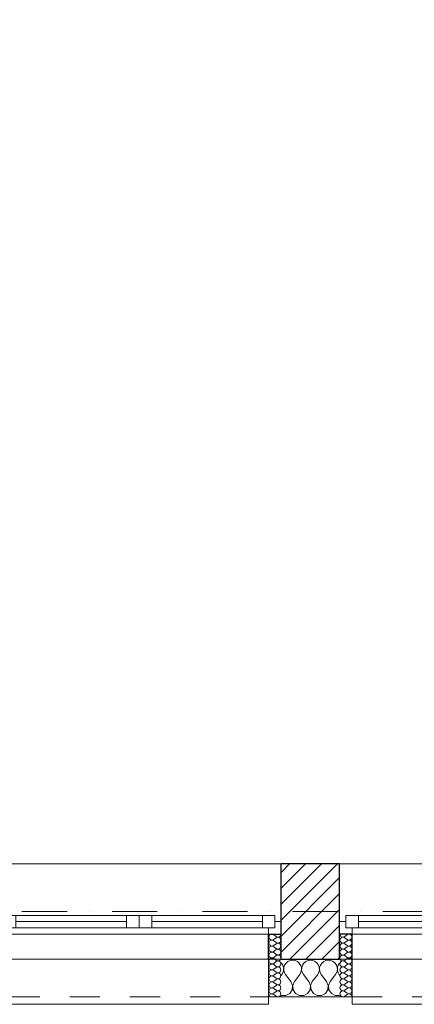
# Model space of a CAD drawing. Header units: millimetres. Extents: x 172139 to 266886, y 89395 to 138225.
# Tile 38 of 94: x 205267 to 206843, y 106825 to 110754. Entities that reach past the tile are written whole.
import ezdxf

# ---------------------------------------------------------------- set-up
doc = ezdxf.new("R2010")
doc.units = ezdxf.units.MM
doc.header["$MEASUREMENT"] = 0
doc.linetypes.add('Kropki i Kreski', pattern=[360, 180, -90, 0, -90])
doc.linetypes.add('Przerywana', pattern=[240, 120, -120])
for name, color, linetype in [('Konstrukcja - Siatki mod', 7, 'Continuous'), ('KR_INW', 7, 'Continuous'), ('NAPIS_SODON', 7, 'Continuous'), ('Okna ArchiCADa', 7, 'Continuous')]:
    doc.layers.add(name, color=color, linetype=linetype)
doc.layers.add('Konstrukcja - Siatki mod_Nr_pióra__48', color=7, linetype='Continuous', lineweight=15, true_color=0xa80f02)
doc.layers.add('KR_INW_Nr_pióra__102', color=7, linetype='Continuous', lineweight=5, true_color=0xcccccc)
for name, color, linetype, lineweight in [('KR_INW_Nr_pióra__101', 252, 'Continuous', 5), ('KR_INW_Nr_pióra__27', 7, 'Continuous', 25), ('KR_INW_Nr_pióra__47', 7, 'Continuous', 15), ('NAPIS_SODON_Nr_pióra__1', 7, 'Continuous', 13), ('Okna ArchiCADa_Nr_pióra__1', 7, 'Continuous', 13), ('Okna ArchiCADa_Nr_pióra__27', 7, 'Continuous', 25)]:
    doc.layers.add(name, color=color, linetype=linetype, lineweight=lineweight)

# ---------------------------------------------------------------- blocks, each defined once
blk = doc.blocks.new('Strop_1', base_point=(179225, 121523.3))
at = {"layer": 'NAPIS_SODON_Nr_pióra__1', "linetype": 'Continuous', "flags": 128}
blk.add_lwpolyline([(179225, 121523.3), (179225.9, 107003.8), (250898.3, 107008.3), (250897.4, 121527.8)], close=True, dxfattribs=at)
blk = doc.blocks.new('*X159')
at = {"layer": 'KR_INW_Nr_pióra__102', "linetype": 'Continuous'}
for p, q in [((206312.1, 106989.9), (206311.2, 106990.7)), ((206317.7, 106981.8), (206312.1, 106989.9)), ((206320.8, 106972.5), (206317.7, 106981.8)), ((206321.3, 106962.6), (206320.8, 106972.5)), ((206322.1, 106972.5), (206321.6, 106962.6)), ((206325.2, 106981.8), (206322.1, 106972.5)), ((206330.8, 106989.9), (206325.2, 106981.8)), ((206338.4, 106996.2), (206330.8, 106989.9)), ((206347.4, 107000.2), (206338.4, 106996.2)), ((206357.1, 107001.6), (206347.4, 107000.2)), ((206366.9, 107000.2), (206357.1, 107001.6)), ((206375.9, 106996.2), (206366.9, 107000.2)), ((206383.5, 106989.9), (206375.9, 106996.2)), ((206389.1, 106981.8), (206383.5, 106989.9)), ((206392.2, 106972.5), (206389.1, 106981.8)), ((206392.7, 106962.6), (206392.2, 106972.5)), ((206393.5, 106972.5), (206393, 106962.6)), ((206396.6, 106981.8), (206393.5, 106972.5)), ((206402.2, 106989.9), (206396.6, 106981.8)), ((206409.8, 106996.2), (206402.2, 106989.9)), ((206418.8, 107000.2), (206409.8, 106996.2)), ((206428.6, 107001.6), (206418.8, 107000.2)), ((206438.3, 107000.2), (206428.6, 107001.6)), ((206447.3, 106996.2), (206438.3, 107000.2)), ((206454.9, 106989.9), (206447.3, 106996.2)), ((206460.5, 106981.8), (206454.9, 106989.9)), ((206463.7, 106972.5), (206460.5, 106981.8)), ((206464.1, 106962.6), (206463.7, 106972.5)), ((206464.9, 106972.5), (206464.4, 106962.6)), ((206468.1, 106981.8), (206464.9, 106972.5)), ((206473.6, 106989.9), (206468.1, 106981.8)), ((206481.2, 106996.2), (206473.6, 106989.9)), ((206490.2, 107000.2), (206481.2, 106996.2)), ((206500, 107001.6), (206490.2, 107000.2)), ((206509.8, 107000.2), (206500, 107001.6)), ((206518.8, 106996.2), (206509.8, 107000.2)), ((206526.4, 106989.9), (206518.8, 106996.2)), ((206531.9, 106981.8), (206526.4, 106989.9)), ((206535.1, 106972.5), (206531.9, 106981.8)), ((206535.6, 106962.6), (206535.1, 106972.5)), ((206536.3, 106972.5), (206535.9, 106962.6)), ((206539.5, 106981.8), (206536.3, 106972.5)), ((206544.8, 106989.5), (206539.5, 106981.8)), ((206311.2, 106940.3), (206314.3, 106944.4)), ((206314.3, 106944.4), (206319.1, 106953.1)), ((206319.1, 106953.1), (206321.3, 106962.6)), ((206321.6, 106962.6), (206323.8, 106953.1)), ((206323.8, 106953.1), (206328.6, 106944.4)), ((206350, 106915.9), (206328.6, 106944.4)), ((206364.3, 106915.9), (206385.7, 106944.4)), ((206385.7, 106944.4), (206390.5, 106953.1)), ((206390.5, 106953.1), (206392.7, 106962.6)), ((206393, 106962.6), (206395.2, 106953.1)), ((206395.2, 106953.1), (206400, 106944.4)), ((206421.4, 106915.9), (206400, 106944.4)), ((206435.7, 106915.9), (206457.1, 106944.4)), ((206457.1, 106944.4), (206461.9, 106953.1)), ((206461.9, 106953.1), (206464.1, 106962.6)), ((206464.4, 106962.6), (206466.7, 106953.1)), ((206466.7, 106953.1), (206471.4, 106944.4)), ((206492.9, 106915.9), (206471.4, 106944.4)), ((206507.1, 106915.9), (206528.6, 106944.4)), ((206528.6, 106944.4), (206533.3, 106953.1)), ((206533.3, 106953.1), (206535.6, 106962.6)), ((206535.9, 106962.6), (206538.1, 106953.1)), ((206538.1, 106953.1), (206542.9, 106944.4)), ((206544.8, 106941.9), (206542.9, 106944.4)), ((206356.7, 106899.8), (206350, 106915.9)), ((206355.1, 106882.5), (206356.7, 106899.8)), ((206364.3, 106915.9), (206357.6, 106899.8)), ((206357.6, 106899.8), (206359.2, 106882.5)), ((206428.2, 106899.8), (206421.4, 106915.9)), ((206426.5, 106882.5), (206428.2, 106899.8)), ((206435.7, 106915.9), (206429, 106899.8)), ((206429, 106899.8), (206430.6, 106882.5)), ((206499.6, 106899.8), (206492.9, 106915.9)), ((206497.9, 106882.5), (206499.6, 106899.8)), ((206507.1, 106915.9), (206500.4, 106899.8)), ((206500.4, 106899.8), (206502.1, 106882.5)), ((206311.2, 106860.6), (206312.7, 106859.8)), ((206312.7, 106859.8), (206330.1, 106859.8)), ((206330.1, 106859.8), (206345.5, 106868)), ((206345.5, 106868), (206355.1, 106882.5)), ((206359.2, 106882.5), (206368.8, 106868)), ((206368.8, 106868), (206384.2, 106859.8)), ((206384.2, 106859.8), (206401.6, 106859.8)), ((206401.6, 106859.8), (206416.9, 106868)), ((206416.9, 106868), (206426.5, 106882.5)), ((206430.6, 106882.5), (206440.3, 106868)), ((206440.3, 106868), (206455.6, 106859.8)), ((206455.6, 106859.8), (206473, 106859.8)), ((206473, 106859.8), (206488.3, 106868)), ((206488.3, 106868), (206497.9, 106882.5)), ((206502.1, 106882.5), (206511.7, 106868)), ((206511.7, 106868), (206527, 106859.8)), ((206527, 106859.8), (206544.4, 106859.8)), ((206544.4, 106859.8), (206544.8, 106860))]:
    blk.add_line(p, q, dxfattribs=at)
blk = doc.blocks.new('*X194')
at = {"layer": 'KR_INW_Nr_pióra__102', "linetype": 'Continuous'}
for p, q in [((206291, 107095.6), (206281.5, 107102.8)), ((206291, 107090.9), (206281.5, 107083.7)), ((206291, 107071.8), (206281.5, 107079)), ((206291, 107067), (206281.5, 107059.9)), ((206291, 107048), (206281.5, 107055.1)), ((206291, 107043.2), (206281.5, 107036.1)), ((206291, 107024.2), (206281.5, 107031.3)), ((206291, 107019.4), (206281.5, 107012.3)), ((206291, 107000.4), (206281.5, 107007.5)), ((206291, 106995.6), (206281.5, 106988.5)), ((206291, 106976.6), (206281.5, 106983.7)), ((206291, 106971.8), (206281.5, 106964.7)), ((206291, 106952.8), (206281.5, 106959.9)), ((206291, 106948), (206281.5, 106940.9)), ((206291, 106929), (206281.5, 106936.1)), ((206291, 106924.2), (206281.5, 106917)), ((206291, 106905.1), (206281.5, 106912.3)), ((206291, 106900.4), (206281.5, 106893.2)), ((206291, 106881.3), (206281.5, 106888.5)), ((206291, 106876.6), (206281.5, 106869.4)), ((206291, 106857.5), (206281.5, 106864.7))]:
    blk.add_line(p, q, dxfattribs=at)
for centre, start, end in [((206274.3, 107093.2), 53.1301, 180), ((206274.3, 107093.2), 180, 306.8699), ((206298.1, 107105.1), 233.1301, 0), ((206298.1, 107081.3), 233.1301, 126.8699), ((206274.3, 107069.4), 53.1301, 180), ((206274.3, 107069.4), 180, 306.8699), ((206274.3, 107045.6), 53.1301, 180), ((206298.1, 107057.5), 233.1301, 126.8699), ((206274.3, 107045.6), 180, 306.8699), ((206274.3, 107021.8), 53.1301, 180), ((206274.3, 107021.8), 180, 306.8699), ((206274.3, 106998), 53.1301, 180), ((206298.1, 107033.7), 233.1301, 126.8699), ((206298.1, 107009.9), 233.1301, 126.8699), ((206274.3, 106998), 180, 306.8699), ((206274.3, 106974.2), 53.1301, 180), ((206274.3, 106974.2), 180, 306.8699), ((206298.1, 106986.1), 233.1301, 126.8699), ((206298.1, 106962.3), 233.1301, 126.8699), ((206274.3, 106950.4), 53.1301, 180), ((206274.3, 106950.4), 180, 306.8699), ((206274.3, 106926.6), 53.1301, 180), ((206298.1, 106938.5), 233.1301, 126.8699), ((206274.3, 106926.6), 180, 306.8699), ((206274.3, 106902.8), 53.1301, 180), ((206274.3, 106902.8), 180, 306.8699), ((206274.3, 106879), 53.1301, 180), ((206298.1, 106914.7), 233.1301, 126.8699), ((206298.1, 106890.9), 233.1301, 126.8699), ((206274.3, 106879), 180, 306.8699), ((206274.3, 106855.1), 53.1301, 180), ((206298.1, 106867), 233.1301, 126.8699)]:
    blk.add_arc(centre, 11.9, start, end, dxfattribs=at)
blk = doc.blocks.new('*X195')
at = {"layer": 'KR_INW_Nr_pióra__102', "linetype": 'Continuous'}
for p, q in [((206565, 107095.6), (206574.5, 107102.8)), ((206565, 107090.9), (206574.5, 107083.7)), ((206565, 107071.8), (206574.5, 107079)), ((206565, 107067), (206574.5, 107059.9)), ((206565, 107048), (206574.5, 107055.1)), ((206565, 107043.2), (206574.5, 107036.1)), ((206565, 107024.2), (206574.5, 107031.3)), ((206565, 107019.4), (206574.5, 107012.3)), ((206565, 107000.4), (206574.5, 107007.5)), ((206565, 106995.6), (206574.5, 106988.5)), ((206565, 106976.6), (206574.5, 106983.7)), ((206565, 106971.8), (206574.5, 106964.7)), ((206565, 106952.8), (206574.5, 106959.9)), ((206565, 106948), (206574.5, 106940.9)), ((206565, 106929), (206574.5, 106936.1)), ((206565, 106924.2), (206574.5, 106917)), ((206565, 106905.1), (206574.5, 106912.3)), ((206565, 106900.4), (206574.5, 106893.2)), ((206565, 106881.3), (206574.5, 106888.5)), ((206565, 106876.6), (206574.5, 106869.4)), ((206565, 106857.5), (206574.5, 106864.7))]:
    blk.add_line(p, q, dxfattribs=at)
for centre, start, end in [((206557.9, 107105.1), 180, 306.8699), ((206557.9, 107081.3), 53.1301, 306.8699), ((206581.7, 107093.2), 0, 126.8699), ((206581.7, 107093.2), 233.1301, 0), ((206557.9, 107057.5), 53.1301, 306.8699), ((206581.7, 107069.4), 0, 126.8699), ((206581.7, 107069.4), 233.1301, 0), ((206581.7, 107045.6), 0, 126.8699), ((206557.9, 107033.7), 53.1301, 306.8699), ((206557.9, 107009.9), 53.1301, 306.8699), ((206581.7, 107045.6), 233.1301, 0), ((206581.7, 107021.8), 0, 126.8699), ((206581.7, 107021.8), 233.1301, 0), ((206581.7, 106998), 0, 126.8699), ((206557.9, 106986.1), 53.1301, 306.8699), ((206557.9, 106962.3), 53.1301, 306.8699), ((206581.7, 106998), 233.1301, 0), ((206581.7, 106974.2), 0, 126.8699), ((206581.7, 106974.2), 233.1301, 0), ((206557.9, 106938.5), 53.1301, 306.8699), ((206581.7, 106950.4), 0, 126.8699), ((206581.7, 106950.4), 233.1301, 0), ((206581.7, 106926.6), 0, 126.8699), ((206557.9, 106914.7), 53.1301, 306.8699), ((206557.9, 106890.9), 53.1301, 306.8699), ((206581.7, 106926.6), 233.1301, 0), ((206581.7, 106902.8), 0, 126.8699), ((206581.7, 106902.8), 233.1301, 0), ((206581.7, 106879), 0, 126.8699), ((206557.9, 106867), 53.1301, 306.8699), ((206581.7, 106879), 233.1301, 0), ((206581.7, 106855.1), 0, 126.8699)]:
    blk.add_arc(centre, 11.9, start, end, dxfattribs=at)
blk = doc.blocks.new('Okno dwuskrzydłowe 19_5')
at = {"layer": 'Okna ArchiCADa_Nr_pióra__1', "linetype": 'Continuous'}
for p, q in [((-566.8, 230), (566.8, 230)), ((-566.8, 0), (-541.8, 0)), ((-541.8, 25), (-491.8, 25)), ((-541.8, -25), (-541.8, 25)), ((-541.8, 0), (-541.8, -25)), ((-491.8, 25), (-50, 25)), ((-491.8, 25), (-491.8, -25)), ((-491.8, 25), (-50, 25)), ((-491.8, 0), (-50, 0)), ((-50, -25), (-50, 25)), ((-50, 25), (0, 25)), ((0, 25), (0, -25)), ((0, 25), (50, 25)), ((0, -25), (0, 25)), ((50, 25), (491.8, 25)), ((50, 25), (50, -25)), ((50, 25), (491.8, 25)), ((50, 0), (491.8, 0)), ((491.8, -25), (491.8, 25)), ((491.8, 25), (541.8, 25)), ((541.8, 25), (541.8, -25)), ((541.8, -25), (541.8, 0)), ((541.8, 0), (566.8, 0)), ((-541.8, -25), (-516.8, -25)), ((-491.8, -25), (-541.8, -25)), ((-516.8, -25), (-516.8, -50)), ((-50, -25), (-491.8, -25)), ((0, -25), (-50, -25)), ((50, -25), (0, -25)), ((491.8, -25), (50, -25)), ((541.8, -25), (491.8, -25)), ((516.8, -50), (516.8, -25)), ((516.8, -25), (541.8, -25)), ((-516.8, -50), (-566.8, -50)), ((0, -50), (-516.8, -50)), ((516.8, -50), (0, -50)), ((566.8, -50), (516.8, -50)), ((-516.8, -300), (-516.8, -330)), ((516.8, -330), (516.8, -300)), ((-516.8, -330), (516.8, -330))]:
    blk.add_line(p, q, dxfattribs=at)
at = {"layer": 'Okna ArchiCADa_Nr_pióra__1', "linetype": 'Przerywana'}
blk.add_line((-516.8, -300), (516.8, -300), dxfattribs=at)
at = {"layer": 'Okna ArchiCADa_Nr_pióra__27', "linetype": 'Continuous'}
for p, q in [((-566.8, -50), (-566.8, 0)), ((566.8, -50), (566.8, 0)), ((-516.8, -50), (-566.8, -50)), ((516.8, -50), (566.8, -50))]:
    blk.add_line(p, q, dxfattribs=at)
blk = doc.blocks.new('Ściana_3', base_point=(179075.1, 106855.1))
at = {"layer": 'KR_INW_Nr_pióra__101', "linetype": 'Continuous'}
h = blk.add_hatch(dxfattribs=at)
h.set_pattern_fill('Cegła_licówka', color=256, style=0, pattern_type=2)
h.set_pattern_definition([(45, (0, 0), (-31.819804, 31.819804), [])])
h.paths.add_polyline_path([(206311.2, 107155.1), (206311.2, 107105.1), (206311.2, 107005.1), (206544.8, 107005.1), (206544.8, 107105.1), (206544.8, 107155.1), (206544.8, 107385.1), (206311.2, 107385.1)])
at = {"layer": 'KR_INW_Nr_pióra__27', "linetype": 'Continuous'}
for p, q in [((206311.2, 107155.1), (206311.2, 107385.1)), ((206544.8, 107155.1), (206544.8, 107385.1)), ((206311.2, 107105.1), (206311.2, 107155.1)), ((206544.8, 107105.1), (206544.8, 107155.1)), ((206261.2, 107005.1), (206261.2, 107105.1)), ((206261.2, 107105.1), (206311.2, 107105.1)), ((206311.2, 107005.1), (206311.2, 107105.1)), ((206544.8, 107005.1), (206544.8, 107105.1)), ((206594.8, 107105.1), (206544.8, 107105.1)), ((206594.8, 107005.1), (206594.8, 107105.1)), ((206311.2, 107005.1), (206544.8, 107005.1))]:
    blk.add_line(p, q, dxfattribs=at)
at = {"layer": 'KR_INW_Nr_pióra__27', "linetype": 'Continuous', "flags": 128}
blk.add_lwpolyline([(206544.8, 107385.1), (206311.2, 107385.1)], dxfattribs=at)
at = {"layer": 'KR_INW_Nr_pióra__47', "linetype": 'Continuous'}
for p, q in [((206311.2, 107105.1), (206261.2, 107105.1)), ((206261.2, 107105.1), (206261.2, 106855.1)), ((206544.8, 107105.1), (206594.8, 107105.1)), ((206594.8, 107105.1), (206594.8, 106855.1)), ((206261.2, 106855.1), (206261.2, 107005.1)), ((206594.8, 106855.1), (206594.8, 107005.1)), ((206311.2, 106855.1), (206261.2, 106855.1)), ((206544.8, 106855.1), (206594.8, 106855.1))]:
    blk.add_line(p, q, dxfattribs=at)
at = {"layer": 'KR_INW_Nr_pióra__47', "linetype": 'Continuous', "flags": 128}
blk.add_lwpolyline([(206311.2, 106855.1), (206544.8, 106855.1)], dxfattribs=at)
at = {"layer": 'KR_INW'}
for name in ['*X194', '*X195', '*X159']:
    blk.add_blockref(name, (0, 0), dxfattribs=at)
at = {"layer": 'Okna ArchiCADa', "color": 21, "linetype": 'Continuous', "lineweight": 13, "true_color": 0xff9955, "zscale": 1000}
for p in [(205744.5, 107155.1), (207111.5, 107155.1)]:
    blk.add_blockref('Okno dwuskrzydłowe 19_5', p, dxfattribs=at)
blk = doc.blocks.new('Standardowy znacznik siatki_10')
at = {"layer": 'Konstrukcja - Siatki mod_Nr_pióra__48', "linetype": 'Kropki i Kreski'}
blk.add_line((1000, 0), (72912, 0), dxfattribs=at)

msp = doc.modelspace()

# ---------------------------------------------------------------- block references
at = {"layer": 'Konstrukcja - Siatki mod', "color": 8, "linetype": 'Continuous', "lineweight": 13, "zscale": 1000}
msp.add_blockref('Standardowy znacznik siatki_10', (177989.3, 107195.1), dxfattribs=at)
at = {"layer": 'KR_INW'}
msp.add_blockref('Ściana_3', (179075.1, 106855.1), dxfattribs=at)
at = {"layer": 'NAPIS_SODON', "linetype": 'Continuous'}
msp.add_blockref('Strop_1', (179225, 121523.3), dxfattribs=at)

doc.saveas('drawing.dxf')
